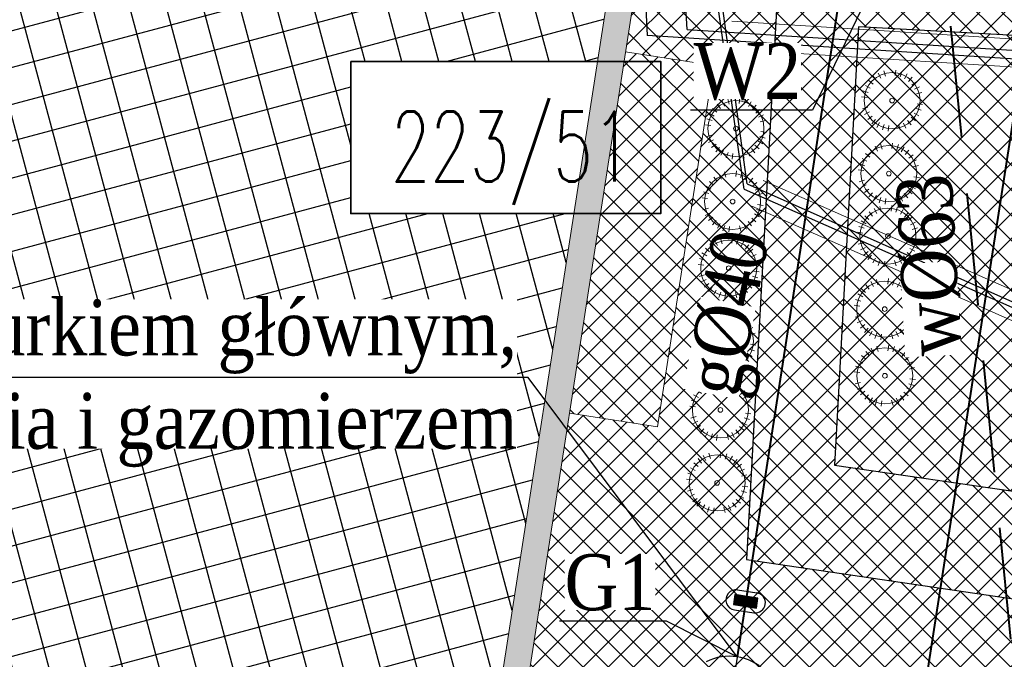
# Model space of a CAD drawing. Header units: metres. Extents: x 5484066 to 5586315, y 5680530 to 5718493.
# Tile 11 of 110: x 5516062 to 5516079, y 5683299 to 5683310. Entities that reach past the tile are written whole.
import ezdxf
from ezdxf import colors
from ezdxf.entities.mleader import LeaderData, LeaderLine
from ezdxf.enums import TextEntityAlignment as Align
from ezdxf.lldxf.tags import DXFTag
from ezdxf.math import Vec2, Vec3

# ---------------------------------------------------------------- set-up
doc = ezdxf.new("R2010")
doc.units = ezdxf.units.M
for name, pattern in [('01-SIM Weglinie-PZT-PTW_06-10-2025$0$DASHDOT', [1, 0.5, -0.25, 0, -0.25]), ('01-SIM Weglinie-PZT-PTW_06-10-2025$0$L_0_07', [2.25, 0.75, -0.5, 0, -0.5, 0, -0.5]), ('DASHEDX2', [1.5, 1, -0.5])]:
    doc.linetypes.add(name, pattern=pattern)
for name, color, linetype in [('01-SIM Weglinie-PZT-PTW_06-10-2025$0$--EL_KALBE_Nn', 1, '01-SIM Weglinie-PZT-PTW_06-10-2025$0$--LINIA_nN'), ('01-SIM Weglinie-PZT-PTW_06-10-2025$0$--EL_projektowane', 1, 'Continuous'), ('01-SIM Weglinie-PZT-PTW_06-10-2025$0$A-Budynek', 7, 'Continuous'), ('01-SIM Weglinie-PZT-PTW_06-10-2025$0$A-Budynek szraf', 7, 'Continuous'), ('01-SIM Weglinie-PZT-PTW_06-10-2025$0$A-Chodniki', 251, 'Continuous'), ('01-SIM Weglinie-PZT-PTW_06-10-2025$0$A-Nasadzenia', 7, 'Continuous'), ('01-SIM Weglinie-PZT-PTW_06-10-2025$0$A-Nawierzchnie', 41, 'Continuous'), ('01-SIM Weglinie-PZT-PTW_06-10-2025$0$A-Zbiornik-LPG', 7, 'Continuous'), ('_xref', 7, 'Continuous')]:
    doc.layers.add(name, color=color, linetype=linetype)
doc.layers.add('01-SIM Weglinie-PZT-PTW_06-10-2025$0$pzp', color=7, linetype='01-SIM Weglinie-PZT-PTW_06-10-2025$0$L_0_07', lineweight=35, true_color=0xd200d2)
doc.layers.add('01-SIM Weglinie-PZT-PTW_06-10-2025$0$siatka', color=7, linetype='Continuous', lineweight=25, true_color=0x000000)
for name, color, linetype, lineweight in [('RR_gaz', 40, 'Continuous', 40), ('RR_kd', 106, 'Continuous', 40), ('RR_opis', 7, 'Continuous', 0), ('RR_woda', 5, 'Continuous', 40)]:
    doc.layers.add(name, color=color, linetype=linetype, lineweight=lineweight)
doc.styles.add('01-SIM Weglinie-PZT-PTW_06-10-2025$0$STANDARD', font='simplex.shx')
doc.styles.add('Garamond', font='GARA.TTF', dxfattribs={"height": 1})
tags = doc.linetypes.add('01-SIM Weglinie-PZT-PTW_06-10-2025$0$--LINIA_nN', pattern='A,0.5,-0.2,["nN",01-SIM Weglinie-PZT-PTW_06-10-2025$0$STANDARD,S=0.1,R=0,X=-0.1,Y=-0.05],-0.25', length=0.95).pattern_tags.tags
tags[6] = DXFTag(74, 10)
pattern_1 = [(45, (0, 0), (-0.2245064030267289, 0.2245064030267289), []), (135, (0, 0), (-0.2245064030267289, -0.2245064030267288), [])]

# ---------------------------------------------------------------- blocks, each defined once
blk = doc.blocks.new('_None')
blk = doc.blocks.new('01-SIM Weglinie-PZT-PTW_06-10-2025$0$A$C68E8CBC5')
at = {"layer": '01-SIM Weglinie-PZT-PTW_06-10-2025$0$--EL_KALBE_Nn', "linetype": '01-SIM Weglinie-PZT-PTW_06-10-2025$0$--LINIA_nN', "ltscale": 10}
for points, elevation in [([(1750.067922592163, -5069.931846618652), (1019.870303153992, 202.412501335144)], 1801.182996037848), ([(682.7326097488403, -2316.234209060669), (537.6499252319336, 98.65619373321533)], -1211.976646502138), ([(1695.944096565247, -5164.83296585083), (940.7311868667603, 132.6588373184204)], 900.5914980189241), ([(682.7326097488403, -2316.234209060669), (9660.266151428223, -2883.410743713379)], -1211.976646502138), ([(1750.067922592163, -5069.931846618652), (10738.70118618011, -9061.720734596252)], 900.5914980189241)]:
    blk.add_lwpolyline(points, dxfattribs=dict(at, elevation=elevation))
for points in [[(15355.9551820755, -1268.268429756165), (15326.33615970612, -3928.349959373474), (9703.25364780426, -3048.605982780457), (-36.05631732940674, -2419.043253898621)], [(-82.12332439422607, -1426.65124797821), (-36.05631732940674, -2419.043253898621)], [(1695.944096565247, -5164.83296585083), (10709.81514358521, -9133.92477607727)]]:
    blk.add_lwpolyline(points, dxfattribs=at)
at = {"layer": '01-SIM Weglinie-PZT-PTW_06-10-2025$0$--EL_projektowane', "lineweight": 5}
for p, q in [((1475.878467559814, -2167.695827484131), (9769.238839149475, -2685.445686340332)), ((1444.724398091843, -2666.7243075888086), (9738.084769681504, -3184.47416644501)), ((2035.639904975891, -5009.427963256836, 900.5914980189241), (10595.68534374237, -8777.278238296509, 900.5914980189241)), ((1834.2065377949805, -5467.05728769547, 900.5914980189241), (10394.25197656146, -9234.907562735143, 900.5914980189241))]:
    blk.add_line(p, q, dxfattribs=at)
blk = doc.blocks.new('01-SIM Weglinie-PZT-PTW_06-10-2025')
at = {"layer": '01-SIM Weglinie-PZT-PTW_06-10-2025$0$A-Budynek', "linetype": 'ByBlock'}
h = blk.add_hatch(color=256, dxfattribs=at)
h.paths.add_polyline_path([(5516047.346706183, 5683315.767557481), (5516072.575074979, 5683311.854718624), (5516069.857698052, 5683294.334194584), (5516044.629329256, 5683298.247033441)], flags=16)
h.paths.add_polyline_path([(5516063.053508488, 5683293.395949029), (5516062.687879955, 5683293.452656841), (5516062.917776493, 5683294.934934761), (5516057.354293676, 5683295.797813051), (5516057.124397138, 5683294.31553513), (5516056.758768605, 5683294.372242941), (5516056.988665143, 5683295.854520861), (5516051.425182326, 5683296.717399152), (5516051.195285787, 5683295.23512123), (5516050.829657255, 5683295.291829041), (5516051.059553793, 5683296.774106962), (5516044.606704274, 5683297.774923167), (5516044.376807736, 5683296.292645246), (5516044.011179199, 5683296.349353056), (5516044.241075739, 5683297.831630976), (5516044.092847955, 5683297.85462063), (5516046.954293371, 5683316.30403878), (5516053.920999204, 5683315.223525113), (5516053.96104948, 5683315.520900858), (5516054.332603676, 5683315.463275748), (5516054.286624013, 5683315.16681788), (5516065.779654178, 5683313.384285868), (5516065.826357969, 5683313.682691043), (5516066.191521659, 5683313.6252744), (5516066.144886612, 5683313.327639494), (5516073.111556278, 5683312.247131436), (5516070.250110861, 5683293.797713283), (5516070.101883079, 5683293.820702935), (5516069.871986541, 5683292.338425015), (5516069.506358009, 5683292.395132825), (5516069.736254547, 5683293.877410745), (5516063.283405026, 5683294.878226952)])
at = {"layer": '01-SIM Weglinie-PZT-PTW_06-10-2025$0$A-Budynek szraf', "linetype": 'ByBlock', "transparency": 33554508}
h = blk.add_hatch(dxfattribs=at)
h.set_pattern_fill('ANSI37', color=256, scale=0.2, angle=59.99999999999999, style=0)
h.set_pattern_definition([(105, (-191.2213894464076, 9.313225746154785e-10), (-0.6133628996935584, -0.1643500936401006), []), (194.9999999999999, (-191.2213894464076, 9.313225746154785e-10), (0.1643500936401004, -0.6133628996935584), [])])
h.paths.add_polyline_path([(5516072.188769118, 5683309.363978), (5516067.782111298, 5683309.363978), (5516067.782111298, 5683306.64545265), (5516071.767134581, 5683306.645452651), (5516069.857698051, 5683294.334194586), (5516044.629329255, 5683298.247033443), (5516047.346706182, 5683315.767557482), (5516072.575074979, 5683311.854718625)])
h.paths.add_polyline_path([(5516054.454114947, 5683304.922500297), (5516060.695085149, 5683304.922500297), (5516060.695085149, 5683303.164174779), (5516054.454114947, 5683303.164174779)], flags=16)
at = {"layer": '01-SIM Weglinie-PZT-PTW_06-10-2025$0$A-Nawierzchnie', "linetype": 'ByBlock', "transparency": 33554508}
h = blk.add_hatch(dxfattribs=at)
h.set_pattern_fill('ANSI37', color=9, scale=0.1, style=0)
h.set_pattern_definition([(45, (615.2743167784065, 129.3192508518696), (-0.2245064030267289, 0.2245064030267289), []), (135, (615.2743167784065, 129.3192508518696), (-0.2245064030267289, -0.2245064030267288), [])])
h.paths.add_polyline_path([(5516099.6639383, 5683319.509563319), (5516093.18050492, 5683320.492467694, 0.02400827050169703), (5516090.889116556, 5683320.728043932), (5516071.666547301, 5683321.775596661, -0.02484724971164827), (5516069.295594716, 5683322.023371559), (5516062.302756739, 5683323.108692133, -0.3638266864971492), (5516061.032989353, 5683324.559218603), (5516063.231110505, 5683324.230619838), (5516064.490548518, 5683332.646905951), (5516062.29494606, 5683332.975128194), (5516065.4430103, 5683353.379441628, 0.414213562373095), (5516062.9339508, 5683356.800643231), (5516050.08979864, 5683358.776220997, 0.4141947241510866), (5516046.668626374, 5683356.267352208), (5516042.257273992, 5683327.598946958, 0.4142317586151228), (5516044.766305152, 5683324.177561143), (5516053.343595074, 5683322.858275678, -0.02007901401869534), (5516053.579985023, 5683322.812134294), (5516052.668604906, 5683316.935679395), (5516054.150876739, 5683316.705803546), (5516053.920999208, 5683315.223525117), (5516046.954293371, 5683316.304038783), (5516046.53358273, 5683313.591470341), (5516044.962368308, 5683313.835160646), (5516043.961552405, 5683307.382313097), (5516045.532766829, 5683307.138622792), (5516044.092847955, 5683297.854620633), (5516044.241075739, 5683297.831630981), (5516044.011179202, 5683296.349353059), (5516069.871986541, 5683292.33842502), (5516070.101883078, 5683293.820702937), (5516070.250110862, 5683293.797713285), (5516071.690029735, 5683303.081715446), (5516073.26124416, 5683302.838025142), (5516074.262060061, 5683309.290872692), (5516072.690845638, 5683309.534562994), (5516073.111556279, 5683312.247131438), (5516066.144886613, 5683313.327639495), (5516066.374772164, 5683314.809910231), (5516068.140582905, 5683314.536067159), (5516068.712784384, 5683314.452779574), (5516069.444190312, 5683314.361830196), (5516070.42180041, 5683314.267207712), (5516071.256411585, 5683314.210627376), (5516075.58645081, 5683313.974792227), (5516074.85022779, 5683300.465115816), (5516082.256583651, 5683299.380121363), (5516080.796957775, 5683289.416467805), (5516090.875183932, 5683287.94005766), (5516092.610210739, 5683299.78364581), (5516076.426464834, 5683302.154484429), (5516076.852947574, 5683309.980433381), (5516087.948828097, 5683309.370979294), (5516088.305421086, 5683315.861425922), (5516090.617040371, 5683315.735451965, -0.02400827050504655), (5516092.431056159, 5683315.548954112), (5516098.599416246, 5683314.613815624), (5516098.31852322, 5683313.306826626), (5516091.99430035, 5683314.28274265), (5516090.39067605, 5683303.90295513), (5516099.094000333, 5683302.561238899), (5516096.496908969, 5683285.74680292), (5516069.794551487, 5683289.86845434), (5516048.342630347, 5683290.09877717), (5516034.965910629, 5683291.963955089), (5516037.042734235, 5683305.715577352), (5516039.999341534, 5683324.308768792), (5516043.122031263, 5683343.075807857), (5516045.796543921, 5683360.442185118), (5516068.332659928, 5683356.975872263), (5516067.979837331, 5683322.47700484), (5516099.929928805, 5683320.735853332)])
h = blk.add_hatch(dxfattribs=at)
h.set_pattern_fill('ANSI37', color=254, scale=0.1, style=0)
h.set_pattern_definition(pattern_1)
h.paths.add_polyline_path([(5516054.150876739, 5683316.705803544), (5516052.668606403, 5683316.935689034), (5516053.580017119, 5683322.812341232, -0.1353740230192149), (5516054.979079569, 5683322.045883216), (5516054.150884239, 5683316.705792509)])
h.paths.add_polyline_path([(5516075.58643011, 5683313.974658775), (5516074.85022779, 5683300.465115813), (5516082.256583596, 5683299.380121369), (5516082.531984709, 5683301.260056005), (5516076.426464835, 5683302.154484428), (5516076.852947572, 5683309.98043338), (5516087.948828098, 5683309.370979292), (5516088.035863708, 5683310.868452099), (5516076.93431231, 5683311.47347454), (5516077.165830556, 5683315.390813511), (5516071.338034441, 5683315.708404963, -0.02490027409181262), (5516068.360565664, 5683316.019882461), (5516062.320855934, 5683316.956554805), (5516062.090966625, 5683315.474323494), (5516068.130859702, 5683314.537575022, 0.02482606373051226), (5516071.256411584, 5683314.210627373), (5516075.586450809, 5683313.974792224)])
h = blk.add_hatch(dxfattribs=at)
h.set_pattern_fill('ANSI37', color=9, scale=0.1, style=0)
h.set_pattern_definition(pattern_1)
h.paths.add_polyline_path([(5516074.262060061, 5683309.290872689), (5516072.690845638, 5683309.534562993), (5516071.690029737, 5683303.081715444), (5516073.261244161, 5683302.838025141)])
at = {"layer": '01-SIM Weglinie-PZT-PTW_06-10-2025$0$A-Budynek', "linetype": 'Continuous', "lineweight": 13}
for points in [[(5516044.011179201, 5683296.349353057), (5516044.241075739, 5683297.831630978), (5516044.092847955, 5683297.854620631), (5516046.954293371, 5683316.304038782), (5516053.920999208, 5683315.223525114), (5516053.96104948, 5683315.520900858), (5516054.332603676, 5683315.463275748), (5516054.286624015, 5683315.166817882), (5516065.779654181, 5683313.384285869), (5516065.826357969, 5683313.682691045), (5516066.191521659, 5683313.625274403), (5516066.144886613, 5683313.327639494), (5516073.111556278, 5683312.247131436), (5516070.250110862, 5683293.797713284), (5516070.101883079, 5683293.820702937), (5516069.871986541, 5683292.338425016)], [(5516047.346706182, 5683315.767557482), (5516072.575074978, 5683311.854718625), (5516069.857698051, 5683294.334194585), (5516044.629329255, 5683298.247033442)]]:
    blk.add_lwpolyline(points, close=True, dxfattribs=at)
blk.add_lwpolyline([(5516072.690845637, 5683309.534562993), (5516074.262060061, 5683309.290872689), (5516073.261244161, 5683302.838025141), (5516071.690029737, 5683303.081715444)], dxfattribs=at)
at = {"layer": '01-SIM Weglinie-PZT-PTW_06-10-2025$0$A-Chodniki'}
for p, q in [((5516075.586450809, 5683313.974792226), (5516074.85022779, 5683300.465115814)), ((5516076.852947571, 5683309.980433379, 10.29999999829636), (5516076.426464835, 5683302.154484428, 10.29999999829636))]:
    blk.add_line(p, q, dxfattribs=at)
at = {"layer": '01-SIM Weglinie-PZT-PTW_06-10-2025$0$A-Chodniki', "linetype": 'ByBlock'}
for p, q in [((5516087.948828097, 5683309.370979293, -10.29999999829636), (5516076.852947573, 5683309.98043338, -1.211976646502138)), ((5516076.426464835, 5683302.154484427), (5516082.531984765, 5683301.260055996)), ((5516074.85022779, 5683300.465115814), (5516082.256583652, 5683299.380121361))]:
    blk.add_line(p, q, dxfattribs=at)
at = {"layer": '01-SIM Weglinie-PZT-PTW_06-10-2025$0$A-Nasadzenia', "color": 72, "linetype": 'Continuous', "lineweight": 13}
for p, q in [((5516077.251184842, 5683309.065891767), (5516077.206335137, 5683309.1552702)), ((5516077.333528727, 5683309.097537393), (5516077.306977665, 5683309.193948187)), ((5516077.508650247, 5683309.110235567), (5516077.521015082, 5683309.209468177)), ((5516077.594698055, 5683309.090800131), (5516077.626184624, 5683309.185713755)), ((5516077.67530081, 5683309.054951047), (5516077.724699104, 5683309.141898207)), ((5516077.061746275, 5683308.885981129), (5516076.974799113, 5683308.935379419)), ((5516077.112631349, 5683308.95804132), (5516077.036991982, 5683309.023452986)), ((5516077.176596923, 5683309.018789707), (5516077.115172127, 5683309.097701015)), ((5516077.747361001, 5683309.004065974), (5516077.812772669, 5683309.07970534)), ((5516077.80810939, 5683308.940100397), (5516077.887020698, 5683309.001525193)), ((5516077.025897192, 5683308.805378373), (5516076.930983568, 5683308.836864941)), ((5516077.855211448, 5683308.865512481), (5516077.944589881, 5683308.910362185)), ((5516077.886857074, 5683308.783168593), (5516077.983267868, 5683308.809719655)), ((5516074.386745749, 5683308.519942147), (5516074.325320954, 5683308.598853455)), ((5516074.461333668, 5683308.567044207), (5516074.416483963, 5683308.65642264)), ((5516074.543677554, 5683308.598689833), (5516074.517126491, 5683308.695100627)), ((5516074.718799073, 5683308.611388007), (5516074.731163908, 5683308.710620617)), ((5516074.804846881, 5683308.591952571), (5516074.83633345, 5683308.686866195)), ((5516074.885449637, 5683308.556103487), (5516074.93484793, 5683308.643050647)), ((5516074.957509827, 5683308.505218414), (5516075.022921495, 5683308.58085778)), ((5516077.006461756, 5683308.719330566), (5516076.907229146, 5683308.731695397)), ((5516077.899555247, 5683308.608047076), (5516077.998787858, 5683308.595682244)), ((5516074.271895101, 5683308.387133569), (5516074.18494794, 5683308.436531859)), ((5516074.322780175, 5683308.45919376), (5516074.247140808, 5683308.524605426)), ((5516075.018258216, 5683308.441252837), (5516075.097169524, 5683308.502677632)), ((5516075.065360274, 5683308.366664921), (5516075.154738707, 5683308.411514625)), ((5516077.01915993, 5683308.544209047), (5516076.922749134, 5683308.517657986)), ((5516077.050805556, 5683308.46186516), (5516076.961427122, 5683308.417015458)), ((5516077.844270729, 5683308.441396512), (5516077.931217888, 5683308.391998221)), ((5516077.880119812, 5683308.521999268), (5516077.975033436, 5683308.490512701)), ((5516074.216610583, 5683308.220483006), (5516074.117377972, 5683308.232847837)), ((5516074.236046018, 5683308.306530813), (5516074.141132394, 5683308.338017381)), ((5516075.0970059, 5683308.284321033), (5516075.193416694, 5683308.310872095)), ((5516077.097907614, 5683308.387277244), (5516077.018996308, 5683308.325852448)), ((5516077.158656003, 5683308.323311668), (5516077.093244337, 5683308.2476723)), ((5516077.230716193, 5683308.272426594), (5516077.181317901, 5683308.185479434)), ((5516077.311318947, 5683308.236577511), (5516077.279832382, 5683308.141663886)), ((5516077.572488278, 5683308.229840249), (5516077.599039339, 5683308.133429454)), ((5516077.654832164, 5683308.261485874), (5516077.699681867, 5683308.172107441)), ((5516077.729420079, 5683308.308587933), (5516077.790844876, 5683308.229676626)), ((5516077.793385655, 5683308.369336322), (5516077.869025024, 5683308.303924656)), ((5516075.109704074, 5683308.109199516), (5516075.208936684, 5683308.096834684)), ((5516077.397366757, 5683308.217142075), (5516077.385001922, 5683308.117909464)), ((5516074.229308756, 5683308.045361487), (5516074.13289796, 5683308.018810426)), ((5516074.260954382, 5683307.9630176), (5516074.171575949, 5683307.918167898)), ((5516074.30805644, 5683307.888429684), (5516074.229145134, 5683307.827004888)), ((5516075.054419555, 5683307.942548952), (5516075.141366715, 5683307.893150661)), ((5516075.090268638, 5683308.023151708), (5516075.185182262, 5683307.991665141)), ((5516077.274919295, 5683307.793477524), (5516077.248368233, 5683307.889888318)), ((5516077.450040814, 5683307.806175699), (5516077.462405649, 5683307.905408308)), ((5516077.536088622, 5683307.786740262), (5516077.567575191, 5683307.881653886)), ((5516074.368804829, 5683307.824464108), (5516074.303393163, 5683307.74882474)), ((5516074.440865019, 5683307.773579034), (5516074.391466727, 5683307.686631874)), ((5516074.521467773, 5683307.737729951), (5516074.489981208, 5683307.642816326)), ((5516074.607515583, 5683307.718294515), (5516074.595150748, 5683307.619061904)), ((5516074.782637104, 5683307.730992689), (5516074.809188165, 5683307.634581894)), ((5516074.86498099, 5683307.762638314), (5516074.909830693, 5683307.673259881)), ((5516074.939568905, 5683307.809740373), (5516075.000993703, 5683307.730829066)), ((5516075.003534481, 5683307.870488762), (5516075.07917385, 5683307.805077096)), ((5516077.054021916, 5683307.653981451), (5516076.978382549, 5683307.719393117)), ((5516077.11798749, 5683307.714729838), (5516077.056562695, 5683307.793641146)), ((5516077.192575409, 5683307.761831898), (5516077.147725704, 5683307.851210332)), ((5516077.616691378, 5683307.750891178), (5516077.666089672, 5683307.837838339)), ((5516077.688751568, 5683307.700006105), (5516077.754163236, 5683307.775645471)), ((5516076.967287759, 5683307.501318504), (5516076.872374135, 5683307.532805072)), ((5516077.003136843, 5683307.581921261), (5516076.916189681, 5683307.631319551)), ((5516077.749499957, 5683307.636040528), (5516077.828411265, 5683307.697465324)), ((5516077.796602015, 5683307.561452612), (5516077.885980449, 5683307.606302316)), ((5516074.402724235, 5683307.262984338), (5516074.35787453, 5683307.352362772)), ((5516074.485068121, 5683307.294629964), (5516074.458517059, 5683307.391040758)), ((5516074.660189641, 5683307.307328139), (5516074.672554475, 5683307.406560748)), ((5516074.746237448, 5683307.287892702), (5516074.777724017, 5683307.382806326)), ((5516076.947852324, 5683307.415270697), (5516076.848619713, 5683307.427635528)), ((5516077.828247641, 5683307.479108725), (5516077.924658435, 5683307.505659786)), ((5516074.264170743, 5683307.155133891), (5516074.188531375, 5683307.220545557)), ((5516074.328136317, 5683307.215882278), (5516074.266711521, 5683307.294793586)), ((5516074.826840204, 5683307.252043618), (5516074.876238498, 5683307.338990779)), ((5516074.898900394, 5683307.201158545), (5516074.964312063, 5683307.276797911)), ((5516074.959648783, 5683307.137192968), (5516075.038560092, 5683307.198617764)), ((5516076.960550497, 5683307.240149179), (5516076.864139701, 5683307.213598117)), ((5516077.821510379, 5683307.217939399), (5516077.916424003, 5683307.186452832)), ((5516077.840945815, 5683307.303987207), (5516077.940178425, 5683307.291622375)), ((5516074.177436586, 5683307.002470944), (5516074.082522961, 5683307.033957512)), ((5516074.213285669, 5683307.083073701), (5516074.126338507, 5683307.132471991)), ((5516075.006750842, 5683307.062605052), (5516075.096129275, 5683307.107454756)), ((5516075.038396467, 5683306.980261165), (5516075.134807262, 5683307.006812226)), ((5516076.992196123, 5683307.157805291), (5516076.90281769, 5683307.112955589)), ((5516077.039298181, 5683307.083217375), (5516076.960386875, 5683307.021792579)), ((5516077.10004657, 5683307.019251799), (5516077.034634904, 5683306.943612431)), ((5516077.670810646, 5683307.004528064), (5516077.732235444, 5683306.925616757)), ((5516077.734776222, 5683307.065276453), (5516077.810415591, 5683306.999864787)), ((5516077.785661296, 5683307.137336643), (5516077.872608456, 5683307.087938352)), ((5516074.15800115, 5683306.916423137), (5516074.05876854, 5683306.928787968)), ((5516077.172106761, 5683306.968366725), (5516077.122708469, 5683306.881419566)), ((5516077.252709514, 5683306.932517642), (5516077.221222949, 5683306.837604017)), ((5516077.338757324, 5683306.913082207), (5516077.326392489, 5683306.813849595)), ((5516077.513878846, 5683306.92578038), (5516077.540429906, 5683306.829369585)), ((5516077.596222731, 5683306.957426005), (5516077.641072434, 5683306.868047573)), ((5516074.170699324, 5683306.741301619), (5516074.074288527, 5683306.714750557)), ((5516074.202344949, 5683306.658957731), (5516074.112966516, 5683306.614108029)), ((5516075.031659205, 5683306.719091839), (5516075.12657283, 5683306.687605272)), ((5516075.051094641, 5683306.805139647), (5516075.150327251, 5683306.792774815)), ((5516077.102693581, 5683306.598455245), (5516077.041268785, 5683306.677366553)), ((5516077.1772815, 5683306.645557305), (5516077.132431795, 5683306.734935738)), ((5516077.259625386, 5683306.677202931), (5516077.233074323, 5683306.773613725)), ((5516077.434746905, 5683306.689901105), (5516077.44711174, 5683306.789133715)), ((5516077.520794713, 5683306.670465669), (5516077.552281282, 5683306.765379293)), ((5516077.601397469, 5683306.634616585), (5516077.650795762, 5683306.721563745)), ((5516077.673457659, 5683306.583731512), (5516077.738869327, 5683306.659370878)), ((5516074.249447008, 5683306.584369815), (5516074.170535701, 5683306.522945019)), ((5516074.310195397, 5683306.520404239), (5516074.24478373, 5683306.444764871)), ((5516074.382255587, 5683306.469519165), (5516074.332857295, 5683306.382572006)), ((5516074.880959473, 5683306.505680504), (5516074.94238427, 5683306.426769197)), ((5516074.944925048, 5683306.566428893), (5516075.020564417, 5683306.501017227)), ((5516074.995810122, 5683306.638489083), (5516075.082757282, 5683306.589090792)), ((5516076.987842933, 5683306.465646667), (5516076.900895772, 5683306.515044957)), ((5516077.038728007, 5683306.537706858), (5516076.96308864, 5683306.603118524)), ((5516077.734206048, 5683306.519765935), (5516077.813117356, 5683306.58119073)), ((5516077.781308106, 5683306.445178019), (5516077.870686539, 5683306.490027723)), ((5516074.462858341, 5683306.433670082), (5516074.431371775, 5683306.338756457)), ((5516074.54890615, 5683306.414234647), (5516074.536541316, 5683306.315002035)), ((5516074.724027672, 5683306.42693282), (5516074.750578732, 5683306.330522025)), ((5516074.806371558, 5683306.458578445), (5516074.851221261, 5683306.369200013)), ((5516076.932558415, 5683306.298996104), (5516076.833325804, 5683306.311360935)), ((5516076.95199385, 5683306.385043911), (5516076.857080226, 5683306.416530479)), ((5516077.812953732, 5683306.362834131), (5516077.909364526, 5683306.389385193)), ((5516074.332002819, 5683306.072806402), (5516074.287153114, 5683306.162184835)), ((5516074.414346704, 5683306.104452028), (5516074.387795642, 5683306.200862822)), ((5516074.589468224, 5683306.117150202), (5516074.601833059, 5683306.216382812)), ((5516074.675516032, 5683306.097714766), (5516074.707002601, 5683306.19262839)), ((5516074.756118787, 5683306.061865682), (5516074.805517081, 5683306.148812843)), ((5516076.945256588, 5683306.123874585), (5516076.848845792, 5683306.097323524)), ((5516077.825651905, 5683306.187712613), (5516077.924884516, 5683306.175347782)), ((5516074.142564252, 5683305.892895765), (5516074.05561709, 5683305.942294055)), ((5516074.193449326, 5683305.964955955), (5516074.117809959, 5683306.030367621)), ((5516074.2574149, 5683306.025704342), (5516074.195990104, 5683306.10461565)), ((5516074.828178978, 5683306.010980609), (5516074.893590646, 5683306.086619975)), ((5516074.888927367, 5683305.947015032), (5516074.967838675, 5683306.008439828)), ((5516076.976902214, 5683306.041530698), (5516076.887523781, 5683305.996680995)), ((5516077.024004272, 5683305.966942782), (5516076.945092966, 5683305.905517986)), ((5516077.719482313, 5683305.94900186), (5516077.795121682, 5683305.883590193)), ((5516077.770367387, 5683306.02106205), (5516077.857314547, 5683305.971663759)), ((5516077.80621647, 5683306.101664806), (5516077.901130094, 5683306.070178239)), ((5516074.106715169, 5683305.812293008), (5516074.011801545, 5683305.843779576)), ((5516074.936029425, 5683305.872427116), (5516075.025407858, 5683305.91727682)), ((5516074.967675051, 5683305.790083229), (5516075.064085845, 5683305.81663429)), ((5516077.084752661, 5683305.902977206), (5516077.019340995, 5683305.827337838)), ((5516077.156812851, 5683305.852092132), (5516077.107414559, 5683305.765144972)), ((5516077.237415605, 5683305.816243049), (5516077.20592904, 5683305.721329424)), ((5516077.323463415, 5683305.796807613), (5516077.31109858, 5683305.697575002)), ((5516077.498584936, 5683305.809505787), (5516077.525135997, 5683305.713094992)), ((5516077.580928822, 5683305.841151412), (5516077.625778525, 5683305.751772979)), ((5516077.655516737, 5683305.888253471), (5516077.716941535, 5683305.809342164)), ((5516074.087279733, 5683305.726245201), (5516073.988047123, 5683305.738610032)), ((5516074.980373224, 5683305.614961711), (5516075.079605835, 5683305.602596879)), ((5516074.099977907, 5683305.551123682), (5516074.003567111, 5683305.524572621)), ((5516074.131623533, 5683305.468779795), (5516074.042245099, 5683305.423930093)), ((5516074.925088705, 5683305.448311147), (5516075.012035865, 5683305.398912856)), ((5516074.960937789, 5683305.528913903), (5516075.055851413, 5683305.497427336)), ((5516077.118672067, 5683305.341497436), (5516077.073822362, 5683305.430875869)), ((5516077.201015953, 5683305.373143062), (5516077.174464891, 5683305.469553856)), ((5516077.376137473, 5683305.385841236), (5516077.388502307, 5683305.485073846)), ((5516077.46218528, 5683305.3664058), (5516077.493671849, 5683305.461319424)), ((5516077.542788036, 5683305.330556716), (5516077.59218633, 5683305.417503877)), ((5516074.178725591, 5683305.394191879), (5516074.099814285, 5683305.332767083)), ((5516074.23947398, 5683305.330226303), (5516074.174062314, 5683305.254586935)), ((5516074.31153417, 5683305.279341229), (5516074.262135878, 5683305.192394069)), ((5516074.392136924, 5683305.243492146), (5516074.360650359, 5683305.148578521)), ((5516074.653306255, 5683305.236754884), (5516074.679857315, 5683305.140344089)), ((5516074.735650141, 5683305.268400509), (5516074.780499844, 5683305.179022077)), ((5516074.810238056, 5683305.315502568), (5516074.871662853, 5683305.236591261)), ((5516074.874203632, 5683305.376250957), (5516074.949843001, 5683305.310839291)), ((5516076.980118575, 5683305.233646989), (5516076.904479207, 5683305.299058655)), ((5516077.044084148, 5683305.294395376), (5516076.982659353, 5683305.373306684)), ((5516077.614848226, 5683305.279671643), (5516077.680259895, 5683305.355311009)), ((5516077.675596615, 5683305.215706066), (5516077.754507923, 5683305.277130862)), ((5516074.478184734, 5683305.22405671), (5516074.465819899, 5683305.124824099)), ((5516076.893384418, 5683305.080984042), (5516076.798470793, 5683305.11247061)), ((5516076.929233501, 5683305.161586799), (5516076.842286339, 5683305.210985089)), ((5516077.722698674, 5683305.14111815), (5516077.812077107, 5683305.185967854)), ((5516077.754344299, 5683305.058774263), (5516077.850755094, 5683305.085325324)), ((5516074.355737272, 5683304.800392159), (5516074.329186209, 5683304.896802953)), ((5516074.530858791, 5683304.813090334), (5516074.543223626, 5683304.912322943)), ((5516074.616906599, 5683304.793654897), (5516074.648393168, 5683304.888568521)), ((5516076.873948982, 5683304.994936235), (5516076.774716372, 5683305.007301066)), ((5516074.134839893, 5683304.660896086), (5516074.059200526, 5683304.726307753)), ((5516074.198805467, 5683304.721644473), (5516074.137380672, 5683304.800555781)), ((5516074.273393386, 5683304.768746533), (5516074.228543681, 5683304.858124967)), ((5516074.697509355, 5683304.757805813), (5516074.746907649, 5683304.844752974)), ((5516074.769569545, 5683304.70692074), (5516074.834981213, 5683304.782560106)), ((5516076.886647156, 5683304.819814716), (5516076.790236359, 5683304.793263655)), ((5516076.918292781, 5683304.737470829), (5516076.828914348, 5683304.692621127)), ((5516077.711757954, 5683304.717002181), (5516077.798705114, 5683304.66760389)), ((5516077.747607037, 5683304.797604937), (5516077.842520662, 5683304.76611837)), ((5516077.767042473, 5683304.883652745), (5516077.866275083, 5683304.871287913)), ((5516074.048105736, 5683304.508233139), (5516073.953192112, 5683304.539719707)), ((5516074.083954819, 5683304.588835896), (5516073.997007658, 5683304.638234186)), ((5516074.830317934, 5683304.642955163), (5516074.909229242, 5683304.704379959)), ((5516074.877419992, 5683304.568367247), (5516074.966798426, 5683304.613216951)), ((5516076.96539484, 5683304.662882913), (5516076.886483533, 5683304.601458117)), ((5516077.026143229, 5683304.598917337), (5516076.960731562, 5683304.523277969)), ((5516077.098203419, 5683304.548032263), (5516077.048805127, 5683304.461085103)), ((5516077.52231939, 5683304.537091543), (5516077.567169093, 5683304.447713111)), ((5516077.596907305, 5683304.584193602), (5516077.658332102, 5683304.505282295)), ((5516077.66087288, 5683304.644941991), (5516077.736512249, 5683304.579530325)), ((5516074.028670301, 5683304.422185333), (5516073.92943769, 5683304.434550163)), ((5516074.909065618, 5683304.48602336), (5516075.005476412, 5683304.512574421)), ((5516077.178806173, 5683304.51218318), (5516077.147319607, 5683304.417269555)), ((5516077.264853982, 5683304.492747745), (5516077.252489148, 5683304.393515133)), ((5516077.439975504, 5683304.505445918), (5516077.466526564, 5683304.409035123)), ((5516074.041368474, 5683304.247063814), (5516073.944957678, 5683304.220512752)), ((5516074.902328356, 5683304.224854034), (5516074.99724198, 5683304.193367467)), ((5516074.921763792, 5683304.310901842), (5516075.020996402, 5683304.29853701)), ((5516077.047266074, 5683304.104217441), (5516076.985841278, 5683304.183128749)), ((5516077.121853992, 5683304.151319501), (5516077.077004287, 5683304.240697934)), ((5516077.204197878, 5683304.182965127), (5516077.177646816, 5683304.279375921)), ((5516077.379319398, 5683304.195663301), (5516077.391684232, 5683304.294895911)), ((5516077.465367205, 5683304.176227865), (5516077.496853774, 5683304.271141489)), ((5516077.545969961, 5683304.140378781), (5516077.595368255, 5683304.227325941)), ((5516074.0730141, 5683304.164719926), (5516073.983635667, 5683304.119870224)), ((5516074.120116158, 5683304.09013201), (5516074.041204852, 5683304.028707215)), ((5516074.180864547, 5683304.026166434), (5516074.115452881, 5683303.950527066)), ((5516074.751628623, 5683304.011442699), (5516074.813053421, 5683303.932531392)), ((5516074.815594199, 5683304.072191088), (5516074.891233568, 5683304.006779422)), ((5516074.866479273, 5683304.144251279), (5516074.953426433, 5683304.094852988)), ((5516076.932415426, 5683303.971408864), (5516076.845468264, 5683304.020807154)), ((5516076.9833005, 5683304.043469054), (5516076.907661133, 5683304.10888072)), ((5516077.618030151, 5683304.089493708), (5516077.68344182, 5683304.165133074)), ((5516077.67877854, 5683304.025528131), (5516077.757689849, 5683304.086952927)), ((5516074.252924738, 5683303.975281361), (5516074.203526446, 5683303.888334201)), ((5516074.333527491, 5683303.939432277), (5516074.302040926, 5683303.844518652)), ((5516074.419575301, 5683303.919996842), (5516074.407210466, 5683303.820764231)), ((5516074.594696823, 5683303.932695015), (5516074.621247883, 5683303.83628422)), ((5516074.677040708, 5683303.96434064), (5516074.721890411, 5683303.874962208)), ((5516076.896566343, 5683303.890806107), (5516076.801652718, 5683303.922292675)), ((5516077.725880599, 5683303.950940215), (5516077.815259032, 5683303.995789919)), ((5516077.757526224, 5683303.868596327), (5516077.853937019, 5683303.895147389)), ((5516074.26654002, 5683303.573262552), (5516074.239988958, 5683303.669673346)), ((5516074.441661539, 5683303.585960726), (5516074.454026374, 5683303.685193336)), ((5516074.527709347, 5683303.56652529), (5516074.559195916, 5683303.661438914)), ((5516076.877130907, 5683303.8047583), (5516076.777898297, 5683303.817123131)), ((5516077.770224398, 5683303.69347481), (5516077.869457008, 5683303.681109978)), ((5516074.045642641, 5683303.433766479), (5516073.970003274, 5683303.499178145)), ((5516074.109608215, 5683303.494514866), (5516074.04818342, 5683303.573426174)), ((5516074.184196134, 5683303.541616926), (5516074.139346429, 5683303.630995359)), ((5516074.608312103, 5683303.530676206), (5516074.657710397, 5683303.617623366)), ((5516074.680372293, 5683303.479791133), (5516074.745783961, 5683303.555430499)), ((5516074.741120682, 5683303.415825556), (5516074.82003199, 5683303.477250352)), ((5516076.889829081, 5683303.629636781), (5516076.793418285, 5683303.60308572)), ((5516076.921474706, 5683303.547292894), (5516076.832096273, 5683303.502443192)), ((5516077.714939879, 5683303.526824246), (5516077.801887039, 5683303.477425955)), ((5516077.750788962, 5683303.607427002), (5516077.845702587, 5683303.575940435)), ((5516073.958908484, 5683303.281103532), (5516073.86399486, 5683303.3125901)), ((5516073.994757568, 5683303.361706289), (5516073.907810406, 5683303.411104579)), ((5516074.78822274, 5683303.34123764), (5516074.877601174, 5683303.386087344)), ((5516076.968576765, 5683303.472704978), (5516076.889665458, 5683303.411280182)), ((5516077.029325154, 5683303.408739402), (5516076.963913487, 5683303.333100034)), ((5516077.101385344, 5683303.357854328), (5516077.051987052, 5683303.270907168)), ((5516077.181988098, 5683303.322005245), (5516077.150501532, 5683303.22709162)), ((5516077.268035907, 5683303.302569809), (5516077.255671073, 5683303.203337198)), ((5516077.443157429, 5683303.315267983), (5516077.469708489, 5683303.218857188)), ((5516077.525501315, 5683303.346913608), (5516077.570351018, 5683303.257535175)), ((5516077.60008923, 5683303.394015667), (5516077.661514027, 5683303.31510436)), ((5516077.664054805, 5683303.454764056), (5516077.739694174, 5683303.38935239)), ((5516073.939473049, 5683303.195055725), (5516073.840240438, 5683303.207420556)), ((5516074.819868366, 5683303.258893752), (5516074.91627916, 5683303.285444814)), ((5516073.952171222, 5683303.019934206), (5516073.855760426, 5683302.993383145)), ((5516074.813131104, 5683302.997724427), (5516074.908044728, 5683302.96623786)), ((5516074.83256654, 5683303.083772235), (5516074.93179915, 5683303.071407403)), ((5516073.983816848, 5683302.937590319), (5516073.894438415, 5683302.892740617)), ((5516074.030918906, 5683302.863002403), (5516073.9520076, 5683302.801577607)), ((5516074.091667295, 5683302.799036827), (5516074.026255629, 5683302.723397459)), ((5516074.662431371, 5683302.784313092), (5516074.723856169, 5683302.705401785)), ((5516074.726396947, 5683302.845061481), (5516074.802036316, 5683302.779649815)), ((5516074.777282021, 5683302.917121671), (5516074.864229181, 5683302.86772338)), ((5516074.163727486, 5683302.748151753), (5516074.114329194, 5683302.661204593)), ((5516074.244330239, 5683302.71230267), (5516074.212843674, 5683302.617389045)), ((5516074.330378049, 5683302.692867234), (5516074.318013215, 5683302.593634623)), ((5516074.505499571, 5683302.705565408), (5516074.532050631, 5683302.609154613)), ((5516074.587843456, 5683302.737211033), (5516074.632693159, 5683302.6478326)), ((5516074.050998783, 5683302.190454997), (5516073.989573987, 5683302.269366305)), ((5516074.125586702, 5683302.237557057), (5516074.080736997, 5683302.326935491)), ((5516074.207930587, 5683302.269202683), (5516074.181379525, 5683302.365613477)), ((5516074.383052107, 5683302.281900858), (5516074.395416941, 5683302.381133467)), ((5516074.469099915, 5683302.262465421), (5516074.500586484, 5683302.357379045)), ((5516074.54970267, 5683302.226616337), (5516074.599100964, 5683302.313563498)), ((5516074.621762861, 5683302.175731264), (5516074.687174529, 5683302.25137063)), ((5516073.936148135, 5683302.05764642), (5516073.849200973, 5683302.10704471)), ((5516073.987033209, 5683302.12970661), (5516073.911393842, 5683302.195118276)), ((5516074.68251125, 5683302.111765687), (5516074.761422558, 5683302.173190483)), ((5516074.729613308, 5683302.037177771), (5516074.818991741, 5683302.082027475)), ((5516073.880863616, 5683301.890995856), (5516073.781631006, 5683301.903360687)), ((5516073.900299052, 5683301.977043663), (5516073.805385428, 5683302.008530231)), ((5516074.761258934, 5683301.954833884), (5516074.857669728, 5683301.981384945)), ((5516074.773957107, 5683301.779712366), (5516074.873189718, 5683301.767347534)), ((5516073.89356179, 5683301.715874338), (5516073.797150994, 5683301.689323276)), ((5516073.925207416, 5683301.63353045), (5516073.835828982, 5683301.588680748)), ((5516073.972309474, 5683301.558942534), (5516073.893398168, 5683301.497517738)), ((5516074.718672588, 5683301.613061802), (5516074.805619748, 5683301.563663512)), ((5516074.754521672, 5683301.693664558), (5516074.849435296, 5683301.662177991)), ((5516074.033057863, 5683301.494976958), (5516073.967646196, 5683301.41933759)), ((5516074.105118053, 5683301.444091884), (5516074.055719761, 5683301.357144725)), ((5516074.185720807, 5683301.408242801), (5516074.154234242, 5683301.313329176)), ((5516074.271768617, 5683301.388807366), (5516074.259403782, 5683301.289574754)), ((5516074.446890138, 5683301.401505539), (5516074.473441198, 5683301.305094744)), ((5516074.529234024, 5683301.433151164), (5516074.574083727, 5683301.343772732)), ((5516074.603821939, 5683301.480253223), (5516074.665246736, 5683301.401341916)), ((5516074.667787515, 5683301.541001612), (5516074.743426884, 5683301.475589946))]:
    blk.add_line(p, q, dxfattribs=at)
for centre, radius in [((5516077.453008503, 5683308.663688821), 0.4999999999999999), ((5516074.663157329, 5683308.164841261), 0.4999999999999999), ((5516077.453008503, 5683308.663688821), 0.04153790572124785), ((5516074.663157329, 5683308.164841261), 0.04153790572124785), ((5516077.39439907, 5683307.359628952), 0.4999999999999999), ((5516074.604547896, 5683306.860781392), 0.4999999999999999), ((5516077.39439907, 5683307.359628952), 0.04153790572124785), ((5516074.604547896, 5683306.860781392), 0.04153790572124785), ((5516077.379105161, 5683306.243354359), 0.4999999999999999), ((5516074.53382648, 5683305.670603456), 0.4999999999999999), ((5516077.379105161, 5683306.243354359), 0.04153790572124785), ((5516074.53382648, 5683305.670603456), 0.04153790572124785), ((5516077.320495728, 5683304.93929449), 0.4999999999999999), ((5516077.320495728, 5683304.93929449), 0.04153790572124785), ((5516074.475217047, 5683304.366543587), 0.4999999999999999), ((5516074.475217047, 5683304.366543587), 0.04153790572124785), ((5516077.323677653, 5683303.749116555), 0.4999999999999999), ((5516077.323677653, 5683303.749116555), 0.04153790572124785), ((5516074.386019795, 5683303.13941398), 0.4999999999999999), ((5516074.386019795, 5683303.13941398), 0.04153790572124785), ((5516074.327410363, 5683301.835354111), 0.4999999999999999), ((5516074.327410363, 5683301.835354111), 0.04153790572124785)]:
    blk.add_circle(centre, radius, dxfattribs=at)
at = {"layer": '01-SIM Weglinie-PZT-PTW_06-10-2025$0$A-Zbiornik-LPG'}
for p, q in [((5516074.644998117, 5683299.843039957), (5516074.617085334, 5683299.663069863)), ((5516075.057084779, 5683299.779126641), (5516074.644998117, 5683299.843039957)), ((5516074.617085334, 5683299.663069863), (5516075.029171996, 5683299.599156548)), ((5516075.029171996, 5683299.599156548), (5516075.057084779, 5683299.779126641))]:
    blk.add_line(p, q, dxfattribs=at)
at = {"layer": '01-SIM Weglinie-PZT-PTW_06-10-2025$0$A-Zbiornik-LPG', "linetype": 'ByBlock'}
for p, q in [((5516074.691738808, 5683299.926097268), (5516075.036634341, 5683299.872605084)), ((5516074.636471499, 5683299.569756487), (5516074.981367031, 5683299.516264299))]:
    blk.add_line(p, q, dxfattribs=at)
at = {"layer": '01-SIM Weglinie-PZT-PTW_06-10-2025$0$A-Zbiornik-LPG', "linetype": '01-SIM Weglinie-PZT-PTW_06-10-2025$0$DASHDOT'}
blk.add_line((5516074.700135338, 5683298.838103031), (5516073.773033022, 5683292.860530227), dxfattribs=at)
at = {"layer": '01-SIM Weglinie-PZT-PTW_06-10-2025$0$A-Zbiornik-LPG', "const_width": 0.1801886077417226}
blk.add_lwpolyline([(5516074.631041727, 5683299.753054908), (5516075.043199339, 5683299.689130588)], dxfattribs=at)
at = {"layer": '01-SIM Weglinie-PZT-PTW_06-10-2025$0$A-Zbiornik-LPG'}
for centre, radius, start, end in [((5516074.664105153, 5683299.747926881), 0.1803006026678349, 81.18385152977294, 261.1838524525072), ((5516075.009000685, 5683299.694434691), 0.1803006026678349, 261.1838524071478, 81.18385123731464), ((5516074.54614381, 5683297.834265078), 0.9065399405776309, 45.45961328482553, 117.2183990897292)]:
    blk.add_arc(centre, radius, start, end, dxfattribs=at)
at = {"layer": '01-SIM Weglinie-PZT-PTW_06-10-2025$0$pzp', "color": 1, "linetype": 'ByBlock'}
blk.add_lwpolyline([(5516067.782111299, 5683309.363978), (5516073.318793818, 5683309.363978), (5516073.318793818, 5683306.64545265), (5516067.782111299, 5683306.64545265)], close=True, dxfattribs=at)
at = {"layer": '01-SIM Weglinie-PZT-PTW_06-10-2025$0$siatka', "linetype": 'ByBlock', "xscale": 0.001, "yscale": 0.001, "zscale": 0.001}
blk.add_blockref('01-SIM Weglinie-PZT-PTW_06-10-2025$0$A$C68E8CBC5', (5516073.111556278, 5683312.247131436), dxfattribs=at)
at = {"layer": '01-SIM Weglinie-PZT-PTW_06-10-2025$0$pzp', "color": 1, "linetype": 'Continuous', "lineweight": 35, "style": '01-SIM Weglinie-PZT-PTW_06-10-2025$0$STANDARD', "width": 0.66}
blk.add_text('223/51', height=1.25, dxfattribs=at).set_placement((5516068.497038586, 5683308.466719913), align=Align.TOP_LEFT)

msp = doc.modelspace()

# ---------------------------------------------------------------- linework, layer by layer
at = {"layer": 'RR_gaz'}
msp.add_line((5516077.046615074, 5683313.966909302), (5516074.6834235, 5683298.730351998), dxfattribs=at)
at = {"layer": 'RR_woda', "linetype": 'DASHEDX2', "ltscale": 2}
msp.add_line((5516078.207352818, 5683312.977317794), (5516080.591352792, 5683288.513689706), dxfattribs=at)

# ---------------------------------------------------------------- block references
at = {"layer": '_xref'}
msp.add_blockref('01-SIM Weglinie-PZT-PTW_06-10-2025', (0, 0), dxfattribs=at)

# ---------------------------------------------------------------- next in the draw order: texts
at = {"layer": 'RR_opis', "char_height": 0.9999999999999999, "width": 1.668077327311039, "attachment_point": 1, "style": 'Garamond', "bg_fill": 3, "box_fill_scale": 1, "bg_fill_color": 256, "bg_fill_true_color": 13158600, "bg_fill_transparency": 0}
for s, insert, rotation in [('w%%C63', (5516077.686384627, 5683304.07712757), 93.00090393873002), ('g%%C40', (5516073.721990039, 5683303.519386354), 79.1498118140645)]:
    msp.add_mtext(s, dxfattribs=dict(at, insert=insert, rotation=rotation))

# ---------------------------------------------------------------- next in the draw order: leaders
at = {"layer": 'RR_opis'}
ml = msp.add_multileader_mtext('Standard', dxfattribs=at)
ml.set_content('W2', color=256, style='Garamond')
ml.set_leader_properties()
ml.set_arrow_properties(name='NONE')
ml.build(insert=Vec2(0, 0))
ml.multileader.update_dxf_attribs({"text_left_attachment_type": 6, "text_right_attachment_type": 6, "dogleg_length": 0.1})
ctx = ml.context
ctx.base_point, ctx.char_height, ctx.landing_gap_size, ctx.plane_origin = Vec3(5516073.80301815, 5683308.49085233), 1, 0.1, Vec3(-1103257.511808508, 54712.22450030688)
ctx.left_attachment, ctx.right_attachment, ctx.text_align_type = 6, 6, 2
notes = []
notes.append((ctx, [(0, (1, 1, 0), (5516076.028043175, 5683308.49085233), (-1, 0), 0.1, [(0, [(5516078.207352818, 5683312.977317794)], 0, [])])]))
ctx.mtext.insert, ctx.mtext.alignment = Vec3(5516075.828043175, 5683309.69085233), 3
ctx.mtext.has_bg_fill, ctx.mtext.bg_color, ctx.mtext.bg_scale_factor, ctx.mtext.bg_transparency, ctx.mtext.use_window_bg_color = 1, -1027028792, 1, 0, 1
ml = msp.add_multileader_mtext('Standard', dxfattribs=at)
ml.set_content('G1', color=256, style='Garamond')
ml.set_leader_properties()
ml.set_arrow_properties(name='NONE')
ml.build(insert=Vec2(0, 0))
ml.multileader.update_dxf_attribs({"text_left_attachment_type": 6, "text_right_attachment_type": 6, "dogleg_length": 0.1})
ctx = ml.context
ctx.base_point, ctx.char_height, ctx.landing_gap_size, ctx.plane_origin = Vec3(5516071.578722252, 5683299.363755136), 1, 0.1, Vec3(-1103261.034166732, 54697.97729083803)
ctx.left_attachment, ctx.right_attachment, ctx.text_align_type = 6, 6, 2
notes.append((ctx, [(0, (1, 1, 0), (5516073.425368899, 5683299.363755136), (-1, 0), 0.1, [(0, [(5516074.6834235, 5683298.730351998)], 0, [])])]))
ctx.mtext.insert, ctx.mtext.alignment = Vec3(5516073.225368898, 5683300.563755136), 3
ctx.mtext.has_bg_fill, ctx.mtext.bg_color, ctx.mtext.bg_scale_factor, ctx.mtext.bg_transparency, ctx.mtext.use_window_bg_color = 1, -1027028792, 1, 0, 1
for ctx, leaders in notes:
    for number, flags, end, landing, length, lines in leaders:
        leader = LeaderData()
        leader.index, (leader.has_last_leader_line, leader.has_dogleg_vector, leader.attachment_direction) = number, flags
        leader.last_leader_point, leader.dogleg_vector, leader.dogleg_length = Vec3(end), Vec3(landing), length
        for number, points, colour, breaks in lines:
            line = LeaderLine()
            line.index, line.vertices, line.color, line.breaks = number, Vec3.list(points), colors.encode_raw_color(colour), breaks
            leader.lines.append(line)
        ctx.leaders.append(leader)

# ---------------------------------------------------------------- next in the draw order: linework, layer by layer
at = {"layer": 'RR_kd'}
msp.add_line((5516081.066022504, 5683317.708536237), (5516076.966129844, 5683291.274687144), dxfattribs=at)

# ---------------------------------------------------------------- next in the draw order: leaders
at = {"layer": 'RR_opis'}
ml = msp.add_multileader_mtext('Standard', dxfattribs=at)
ml.set_content('szafka gazowa z kurkiem głównym, reduktorem II stopnia i gazomierzem', color=256, style='Garamond')
ml.set_leader_properties()
ml.set_arrow_properties(name='NONE')
ml.build(insert=Vec2(0, 0))
ml.multileader.update_dxf_attribs({"text_left_attachment_type": 6, "text_right_attachment_type": 6, "dogleg_length": 0.1})
ctx = ml.context
ctx.base_point, ctx.char_height, ctx.landing_gap_size, ctx.plane_origin = Vec3(5516048.259876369, 5683303.819382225), 1, 0.1, Vec3(-1103248.639593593, 54703.34464673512)
ctx.left_attachment, ctx.right_attachment, ctx.text_align_type = 6, 6, 2
notes = []
notes.append((ctx, [(0, (1, 1, 0), (5516070.95387637, 5683303.718988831), (-1, 0), 0.1, [(0, [(5516074.682657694, 5683298.730467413)], 0, [])])]))
ctx.mtext.insert, ctx.mtext.width, ctx.mtext.alignment = Vec3(5516070.753876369, 5683305.112382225), 22.45830977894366, 3
ctx.mtext.has_bg_fill, ctx.mtext.bg_color, ctx.mtext.bg_scale_factor, ctx.mtext.bg_transparency, ctx.mtext.use_window_bg_color = 1, -1027028792, 1, 0, 1
for ctx, leaders in notes:
    for number, flags, end, landing, length, lines in leaders:
        leader = LeaderData()
        leader.index, (leader.has_last_leader_line, leader.has_dogleg_vector, leader.attachment_direction) = number, flags
        leader.last_leader_point, leader.dogleg_vector, leader.dogleg_length = Vec3(end), Vec3(landing), length
        for number, points, colour, breaks in lines:
            line = LeaderLine()
            line.index, line.vertices, line.color, line.breaks = number, Vec3.list(points), colors.encode_raw_color(colour), breaks
            leader.lines.append(line)
        ctx.leaders.append(leader)

doc.saveas('drawing.dxf')
